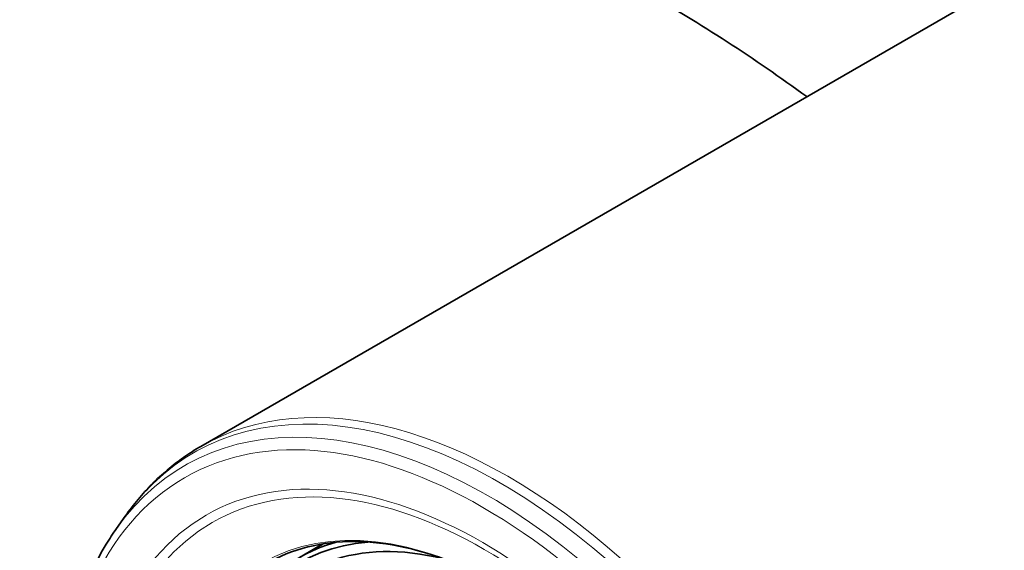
# Model space of a CAD drawing. Header units: millimetres. Extents: x 10 to 1178, y 10 to 830.
# Tile 26 of 33: x 914 to 958, y 665 to 688. Entities that reach past the tile are written whole.
import ezdxf

# ---------------------------------------------------------------- set-up
doc = ezdxf.new("R2010")
doc.units = ezdxf.units.MM
doc.header["$LTSCALE"] = 2
doc.layers.add('Sichtbar (ISO)', color=7, linetype='Continuous', lineweight=35)
doc.layers.add('Sichtbar schmal (ISO)', color=7, linetype='Continuous', lineweight=18)

msp = doc.modelspace()

# ---------------------------------------------------------------- linework, layer by layer
at = {"layer": 'Sichtbar (ISO)'}
for p, q in [((921.94663524, 669.27002811), (977.71032816, 701.46521123)), ((918.17792183, 665.60019514), (918.56361763, 666.1462325)), ((926.34929088, 664.30634903), (927.22021279, 664.80917603))]:
    msp.add_line(p, q, dxfattribs=at)
for centre, major_axis, start_param, end_param in [((941.86200944, 624.0639096), (-40.1, 69.45523738), 5.3713691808, 5.4977871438), ((936.70786953, 646.03816589), (-10.4, 18.0133284), 6.0175704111, 7.3782205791), ((936.70786953, 646.03816589), (-10.15, 17.5803157), 5.7759906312, 7.3782205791), ((936.84929088, 646.11981555), (-10.5, 18.18653348), 6.1412283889, 7.0685834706), ((937.72021279, 646.62264255), (-10.5, 18.18653348), 6.2652046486, 6.2831853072)]:
    msp.add_ellipse(centre, major_axis=major_axis, ratio=0.5773502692, start_param=start_param, end_param=end_param, dxfattribs=at)
for points, knots in [([(918.56361763, 666.1462325), (918.74651701, 666.40516684), (918.93842933, 666.65497636), (919.3398691, 667.13512123), (919.54939761, 667.36545497), (919.98545198, 667.8054103), (920.2119782, 668.01502974), (920.68117782, 668.41236356), (920.92385062, 668.60007558), (921.4242634, 668.9525158), (921.68200179, 669.11724192), (921.94663524, 669.27002811)], [3.66669561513, 3.66669561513, 3.66669561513, 3.66669561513, 3.7187546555, 3.7187546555, 3.77081369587, 3.77081369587, 3.82287273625, 3.82287273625, 3.87493177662, 3.87493177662, 3.92699081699, 3.92699081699, 3.92699081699, 3.92699081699]), ([(944.38410995, 620.20974583), (942.59385968, 620.04569758), (940.65802726, 620.30563261), (936.63650595, 621.63567653), (934.54748371, 622.72470264), (930.45140875, 625.62012318), (928.44522377, 627.4285717), (924.72185338, 631.5750634), (923.0049303, 633.91160147), (920.02958222, 638.8776463), (918.77131051, 641.50602224), (916.83857335, 646.7945982), (916.16470992, 649.45386214), (915.47340218, 654.5415585), (915.45688602, 656.96890242), (916.0963586, 661.34470427), (916.75172866, 663.29427266), (917.86751654, 665.1432088), (918.0193122, 665.37564828), (918.17792183, 665.60019514)], [1.0456933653, 1.0456933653, 1.0456933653, 1.0456933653, 1.3603796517, 1.3603796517, 1.682502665, 1.682502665, 2.0055934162, 2.0055934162, 2.3281627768, 2.3281627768, 2.650462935, 2.650462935, 2.9729544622, 2.9729544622, 3.2959706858, 3.2959706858, 3.6185732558, 3.6185732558, 3.6666956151, 3.6666956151, 3.6666956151, 3.6666956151]), ([(924.86751554, 664.02819591), (926.01428143, 664.6902815), (927.35001505, 665.02692408), (930.25687192, 665.00873737), (931.82351941, 664.66235368), (935.02679876, 663.32598497), (936.66166355, 662.34223401), (939.84261137, 659.83441397), (941.38816417, 658.31105117), (944.23324342, 654.87682618), (945.53209395, 652.96625442), (947.74981841, 648.95214857), (948.66819941, 646.84924667), (950.03092637, 642.6664084), (950.47519727, 640.58718025), (950.84659188, 636.66558885), (950.77398571, 634.82381239), (950.12488029, 631.56244312), (949.54818004, 630.14445208), (948.09726741, 628.07032369), (947.29340449, 627.32366578), (946.36751554, 626.78910355)], [3.926990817, 3.926990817, 3.926990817, 3.926990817, 4.2530853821, 4.2530853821, 4.5745635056, 4.5745635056, 4.8931576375, 4.8931576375, 5.2116612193, 5.2116612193, 5.5304309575, 5.5304309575, 5.8492915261, 5.8492915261, 6.1680160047, 6.1680160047, 6.486469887, 6.486469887, 6.8052975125, 6.8052975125, 7.0685834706, 7.0685834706, 7.0685834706, 7.0685834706])]:
    msp.add_open_spline(points, degree=3, knots=knots, dxfattribs=at)
at = {"layer": 'Sichtbar schmal (ISO)'}
for centre, major_axis, start_param, end_param in [((935.69663524, 645.45432951), (13.75, -23.8156986), 0, 3.1415926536), ((935.3338681, 645.2448858), (-13.70476947, 23.73735702), 2.8812974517, 6.543480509), ((934.77086329, 644.91983482), (13.55987127, -23.48638598), 6.0228901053, 9.6850731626)]:
    msp.add_ellipse(centre, major_axis=major_axis, ratio=0.5773502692, start_param=start_param, end_param=end_param, dxfattribs=at)
for centre, major_axis in [((934.53823228, 644.78552525), (-13.32494812, 23.07948714)), ((934.53823228, 644.78552525), (12.36084733, -21.4096156)), ((934.60448268, 644.82377493), (-12.1495382, 21.04361745)), ((935.48934426, 645.33465001), (10.80773817, -18.71955163))]:
    msp.add_ellipse(centre, major_axis=major_axis, ratio=0.5773502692, dxfattribs=at)

doc.saveas('drawing.dxf')
